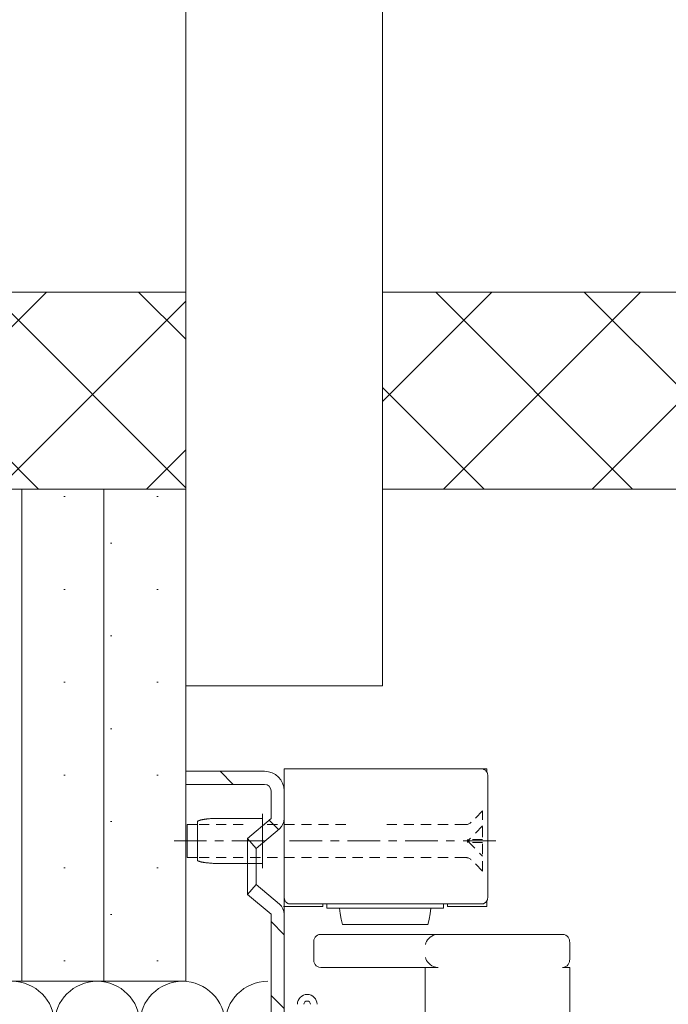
# Model space of a CAD drawing. Header units: metres. Extents: x -0.29 to 8.94, y -1.97 to 1.73.
# Tile 38 of 43: x 7.87 to 7.97, y 0.56 to 0.71. Entities that reach past the tile are written whole.
import ezdxf

# ---------------------------------------------------------------- set-up
doc = ezdxf.new("R2010")
doc.units = ezdxf.units.M
doc.header["$MEASUREMENT"] = 0
doc.linetypes.add('Wipeout_Contour', pattern=[1, 0, -1])
for name, color, linetype in [('152 - Bemaßung_ Beschriftung.Ausbau', 7, 'Continuous'), ('605 - Struktur.Wand Innen', 7, 'Continuous'), ('653 - Abdeckung.TB Verkofferung', 7, 'Continuous'), ('Neubau_301 - Elemente.Linie', 7, 'Continuous'), ('Neubau_302 - Elemente.Schraffur', 7, 'Continuous'), ('Neubau_605 - Struktur.Wand Innen', 7, 'Continuous'), ('Neubau_606 - Struktur.Wand Innen Ausbau', 7, 'Continuous'), ('Neubau_653 - Abdeckung.TB Verkofferung', 7, 'Continuous')]:
    doc.layers.add(name, color=color, linetype=linetype)
doc.styles.add('ERSTELLTER_STIL_1', font='txt')
doc.dimstyles.new('ERSTELLTER_STIL__4', dxfattribs={"dimtxt": 0.04, "dimasz": 0.02128, "dimexe": 0.18, "dimexo": 0.0625, "dimgap": 0, "dimtad": 1, "dimzin": 0, "dimdsep": 46, "dimtxsty": 'ERSTELLTER_STIL_1', "dimblk": 'ARROWHEAD_2', "dimblk1": 'ARROWHEAD_2', "dimblk2": 'ARROWHEAD_2', "dimcen": 0.09, "dimse1": 1, "dimse2": 1, "dimclrd": 7, "dimclre": 7, "dimclrt": 7, "dimazin": 0, "dimtfac": 1, "dimtdec": 4, "dimtmove": 0, "dimatfit": 3, "dimfxl": 1, "dimtolj": 1, "dimtzin": 0, "dimarcsym": 0})
doc.dimstyles.new('ERSTELLTER_STIL__8', dxfattribs={"dimtxt": 0.18, "dimasz": 0.014592, "dimexe": 0.18, "dimexo": 0.0625, "dimgap": 0, "dimtad": 0, "dimtih": 1, "dimtoh": 1, "dimdec": 4, "dimzin": 0, "dimdsep": 46, "dimcen": 0.09, "dimadec": 0, "dimazin": 0, "dimtfac": 1, "dimtdec": 4, "dimtmove": 0, "dimatfit": 3, "dimldrblk": 'ARROWHEAD_11', "dimfxl": 1, "dimtolj": 1, "dimtzin": 0, "dimarcsym": 0})
pattern_1 = [(45, (-25.110362, 1.650449), (-0.0070710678, 0.0070710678), [0, -0.01])]
pattern_2 = [(45, (-25.110362, 1.650449), (-0.0113137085, 0.0113137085), []), (135, (-25.110362, 1.650449), (0.0113137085, 0.0113137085), [])]

# ---------------------------------------------------------------- blocks, each defined once
blk = doc.blocks.new('*X60', base_point=(-25.11036, 1.65045))
at = {"layer": 'Neubau_606 - Struktur.Wand Innen Ausbau', "color": 7, "linetype": 'Continuous', "lineweight": 5}
for p, q in [((7.73163, 0.55895), (7.73813, 0.53295)), ((7.74463, 0.55895), (7.73813, 0.53295)), ((7.74463, 0.55895), (7.75113, 0.53295)), ((7.75763, 0.55895), (7.75113, 0.53295)), ((7.75763, 0.55895), (7.76413, 0.53295)), ((7.77063, 0.55895), (7.76413, 0.53295)), ((7.77063, 0.55895), (7.77713, 0.53295)), ((7.78363, 0.55895), (7.77713, 0.53295)), ((7.78363, 0.55895), (7.79013, 0.53295)), ((7.79663, 0.55895), (7.79013, 0.53295)), ((7.79663, 0.55895), (7.80313, 0.53295)), ((7.80963, 0.55895), (7.80313, 0.53295)), ((7.80963, 0.55895), (7.81613, 0.53295)), ((7.82263, 0.55895), (7.81613, 0.53295)), ((7.82263, 0.55895), (7.82913, 0.53295)), ((7.83563, 0.55895), (7.83144, 0.54221)), ((7.83563, 0.55895), (7.83925, 0.54445)), ((7.84863, 0.55895), (7.847, 0.55245)), ((7.84863, 0.55895), (7.85025, 0.55245)), ((7.86163, 0.55895), (7.86, 0.55245)), ((7.86163, 0.55895), (7.86325, 0.55245)), ((7.87463, 0.55895), (7.873, 0.55245)), ((7.87463, 0.55895), (7.87625, 0.55245)), ((7.88763, 0.55895), (7.886, 0.55245)), ((7.88763, 0.55895), (7.88925, 0.55245)), ((7.90063, 0.55895), (7.899, 0.55245)), ((7.90063, 0.55895), (7.90225, 0.55245)), ((7.83113, 0.54095), (7.82913, 0.53295))]:
    blk.add_line(p, q, dxfattribs=at)
for centre, start, end in [((7.73813, 0.55895), 90, 180), ((7.73813, 0.55895), 0, 90), ((7.75113, 0.55895), 90, 180), ((7.75113, 0.55895), 0, 90), ((7.76413, 0.55895), 90, 180), ((7.76413, 0.55895), 0, 90), ((7.77713, 0.55895), 90, 180), ((7.77713, 0.55895), 0, 90), ((7.79013, 0.55895), 90, 180), ((7.79013, 0.55895), 0, 90), ((7.80313, 0.55895), 90, 180), ((7.80313, 0.55895), 0, 90), ((7.81613, 0.55895), 90, 180), ((7.81613, 0.55895), 0, 90), ((7.82913, 0.55895), 90, 180), ((7.82913, 0.55895), 0, 90), ((7.84213, 0.55895), 90, 180), ((7.84213, 0.55895), 0, 90), ((7.85513, 0.55895), 90, 180), ((7.85513, 0.55895), 0, 90), ((7.86813, 0.55895), 90, 180), ((7.86813, 0.55895), 0, 90), ((7.88113, 0.55895), 90, 180), ((7.88113, 0.55895), 0, 90), ((7.89413, 0.55895), 90, 180), ((7.89413, 0.55895), 0, 90), ((7.90713, 0.55895), 90, 180), ((7.73163, 0.53295), 270, 0), ((7.74463, 0.53295), 180, 270), ((7.74463, 0.53295), 270, 0), ((7.75763, 0.53295), 180, 270), ((7.75763, 0.53295), 270, 0), ((7.77063, 0.53295), 180, 270), ((7.77063, 0.53295), 270, 0), ((7.78363, 0.53295), 180, 270), ((7.78363, 0.53295), 270, 0), ((7.79663, 0.53295), 180, 270), ((7.79663, 0.53295), 270, 0), ((7.80963, 0.53295), 180, 270), ((7.80963, 0.53295), 270, 0), ((7.82263, 0.53295), 180, 270), ((7.82263, 0.53295), 270, 0)]:
    blk.add_arc(centre, 0.0065, start, end, dxfattribs=at)
blk = doc.blocks.new('*D63', base_point=(-25.11036, 1.65045))
at = {"layer": '152 - Bemaßung_ Beschriftung.Ausbau', "color": 7, "linetype": 'Continuous', "lineweight": 5}
for p, q in [((8.60563, 0.60553), (8.63363, 0.58937)), ((8.64063, 0.59745), (8.59863, 0.59745)), ((8.61963, 0.52445), (8.61963, 0.59745)), ((8.60563, 0.53253), (8.63363, 0.51637)), ((8.64063, 0.52445), (8.59863, 0.52445)), ((8.61963, -1.56955), (8.61963, 0.52445))]:
    blk.add_line(p, q, dxfattribs=at)
at = {"layer": '152 - Bemaßung_ Beschriftung.Ausbau', "color": 7, "lineweight": 5, "insert": (8.61208, 0.53575), "char_height": 0.04, "attachment_point": 7, "rotation": 90, "style": 'ERSTELLTER_STIL_1'}
blk.add_mtext('\\A1;{\\pql;\\fArial|b0|i0|c0|p38;7\\fArial|b0|i0|c0|p38;\\A1{\\H.66x;\\S3^  ;}}', dxfattribs=at)
blk = doc.blocks.new('ARROWHEAD_2')
at = {"color": 0, "linetype": 'Continuous', "lineweight": 0}
for p, q in [((-0.3781, -0.655), (0.3781, 0.655)), ((0, 0), (-1, 0))]:
    blk.add_line(p, q, dxfattribs=at)
blk = doc.blocks.new('*D64', base_point=(-25.11036, 1.65045))
at = {"layer": '152 - Bemaßung_ Beschriftung.Ausbau', "color": 7, "linetype": 'Continuous', "lineweight": 5}
for p, q in [((8.61963, 1.28045), (8.61963, 1.29414)), ((8.63363, 1.27237), (8.60563, 1.28853)), ((8.64063, 1.28045), (8.59863, 1.28045)), ((8.61963, 0.59745), (8.61963, 1.28045)), ((8.60563, 0.60553), (8.63363, 0.58937)), ((8.64063, 0.59745), (8.59863, 0.59745))]:
    blk.add_line(p, q, dxfattribs=at)
at = {"layer": '152 - Bemaßung_ Beschriftung.Ausbau', "color": 7, "lineweight": 5, "insert": (8.61229, 0.89858), "char_height": 0.04, "attachment_point": 7, "rotation": 90, "style": 'ERSTELLTER_STIL_1'}
blk.add_mtext('\\A1;{\\pql;\\fArial|b0|i0|c0|p38;68\\fArial|b0|i0|c0|p38;\\A1{\\H.66x;\\S3^  ;}}', dxfattribs=at)
blk = doc.blocks.new('*D65', base_point=(-25.11036, 1.65045))
at = {"layer": '152 - Bemaßung_ Beschriftung.Ausbau', "color": 7, "linetype": 'Continuous', "lineweight": 5}
for p, q in [((8.75563, 0.57353), (8.78363, 0.55737)), ((8.79063, 0.56545), (8.74863, 0.56545)), ((8.76963, -1.56955), (8.76963, 0.56545)), ((8.75563, -1.56147), (8.78363, -1.57763)), ((8.79063, -1.56955), (8.74863, -1.56955)), ((8.76963, -1.58324), (8.76963, -1.56955))]:
    blk.add_line(p, q, dxfattribs=at)
at = {"layer": '152 - Bemaßung_ Beschriftung.Ausbau', "color": 7, "lineweight": 5, "insert": (8.76939, -0.56528), "char_height": 0.04, "attachment_point": 7, "rotation": 90, "style": 'ERSTELLTER_STIL_1'}
blk.add_mtext('\\A1;{\\pql;\\fArial|b0|i0|c0|p38;2,13\\fArial|b0|i0|c0|p38;\\A1{\\H.66x;\\S5^  ;}}', dxfattribs=at)
blk = doc.blocks.new('*D66', base_point=(-25.11036, 1.65045))
at = {"layer": '152 - Bemaßung_ Beschriftung.Ausbau', "color": 7, "linetype": 'Continuous', "lineweight": 5}
for p, q in [((8.76963, 1.28045), (8.76963, 1.29414)), ((8.78363, 1.27237), (8.75563, 1.28853)), ((8.79063, 1.28045), (8.74863, 1.28045)), ((8.76963, 0.56545), (8.76963, 1.28045)), ((8.75563, 0.57353), (8.78363, 0.55737))]:
    blk.add_line(p, q, dxfattribs=at)
at = {"layer": '152 - Bemaßung_ Beschriftung.Ausbau', "color": 7, "lineweight": 5, "insert": (8.76206, 0.88258), "char_height": 0.04, "attachment_point": 7, "rotation": 90, "style": 'ERSTELLTER_STIL_1'}
blk.add_mtext('\\A1;{\\pql;\\fArial|b0|i0|c0|p38;71\\fArial|b0|i0|c0|p38;\\A1{\\H.66x;\\S5^  ;}}', dxfattribs=at)
blk = doc.blocks.new('*D68', base_point=(-25.11036, 1.65045))
at = {"layer": '152 - Bemaßung_ Beschriftung.Ausbau', "color": 7, "linetype": 'Continuous', "lineweight": 5}
for p, q in [((8.91963, 1.28045), (8.91963, 1.29414)), ((8.93363, 1.27237), (8.90563, 1.28853)), ((8.94063, 1.28045), (8.89863, 1.28045)), ((8.91963, -1.56955), (8.91963, 1.28045)), ((8.90563, -1.56147), (8.93363, -1.57763)), ((8.94063, -1.56955), (8.89863, -1.56955)), ((8.91963, -1.58324), (8.91963, -1.56955))]:
    blk.add_line(p, q, dxfattribs=at)
at = {"layer": '152 - Bemaßung_ Beschriftung.Ausbau', "color": 7, "lineweight": 5, "insert": (8.91163, -0.19776), "char_height": 0.04, "attachment_point": 7, "rotation": 90, "style": 'ERSTELLTER_STIL_1'}
blk.add_mtext('\\A1;{\\pql;\\fArial|b0|i0|c0|p38;2,85}', dxfattribs=at)
blk = doc.blocks.new('ARROWHEAD_11')
at = {"color": 0, "linetype": 'Continuous', "lineweight": 0}
blk.add_line((0, 0), (-1, 0), dxfattribs=at)
at = {"color": 0, "linetype": 'Continuous', "lineweight": 0, "const_width": 0.25, "flags": 128}
blk.add_lwpolyline([(-0.125, 0, 1), (0.125, 0, 1)], format="xyb", close=True, dxfattribs=at)

msp = doc.modelspace()

# ---------------------------------------------------------------- hatches: boundary and pattern name
at = {"layer": 'Neubau_302 - Elemente.Schraffur', "linetype": 'Continuous', "lineweight": 5}
h = msp.add_hatch(dxfattribs=at)
h.set_pattern_fill('ANSI31_0003', style=0, pattern_type=2)
h.set_pattern_definition([(135, (7.23392, -1.4531394), (0.00561266, 0.00561266), [])])
h.paths.add_polyline_path([(7.89463, 0.59745), (7.89463, 0.59545), (7.90663, 0.59545, -0.414214), (7.90763, 0.59445), (7.90763, 0.59023), (7.90405, 0.58723), (7.90534, 0.5857), (7.90891, 0.5887, 0.221695), (7.90963, 0.59023), (7.90963, 0.59445, 0.414214), (7.90663, 0.59745)])
h = msp.add_hatch(dxfattribs=at)
h.set_pattern_fill('ANSI31_0003', style=0, pattern_type=2)
h.set_pattern_definition([(135, (0.861419, -0.932954), (0.00561266, 0.00561266), [])])
h.paths.add_polyline_path([(7.72963, 0.52645, 0.414214), (7.73163, 0.52445), (7.84063, 0.52445, 0.414214), (7.84363, 0.52745), (7.84363, 0.52895, 0.5421), (7.83941, 0.53169), (7.83453, 0.52953, -0.5421), (7.83313, 0.53045), (7.83313, 0.54145, -0.414214), (7.83413, 0.54245), (7.84063, 0.54245, 0.414214), (7.84363, 0.54545), (7.84363, 0.54945, -0.414214), (7.84463, 0.55045), (7.90197, 0.55045, -0.198912), (7.90268, 0.55016), (7.90451, 0.54833, 0.198912), (7.90663, 0.54745, 0.414214), (7.90963, 0.55045), (7.90963, 0.57567, 0.221695), (7.90891, 0.5772), (7.90534, 0.5802), (7.90405, 0.57867), (7.90763, 0.57567), (7.90763, 0.55045, -0.668179), (7.90592, 0.54974), (7.90409, 0.55157, 0.198912), (7.90197, 0.55245), (7.84463, 0.55245, 0.414214), (7.84163, 0.54945), (7.84163, 0.54545, -0.414214), (7.84063, 0.54445), (7.83413, 0.54445, 0.414214), (7.83113, 0.54145), (7.83113, 0.53045, 0.5421), (7.83534, 0.5277), (7.84022, 0.52986, -0.5421), (7.84163, 0.52895), (7.84163, 0.52745, -0.414214), (7.84063, 0.52645), (7.73163, 0.52645), (7.73163, 0.57567), (7.7352, 0.57867), (7.73392, 0.5802), (7.73034, 0.5772, 0.221695), (7.72963, 0.57567)])
at = {"layer": 'Neubau_605 - Struktur.Wand Innen', "linetype": 'Continuous', "lineweight": 5}
h = msp.add_hatch(dxfattribs=at)
h.set_pattern_fill('Dämmung__hart_1_0003', color=1, style=0, pattern_type=2)
h.set_pattern_definition(pattern_2)
h.paths.add_polyline_path([(7.74463, 0.64045), (7.74463, 0.67045), (7.89463, 0.67045), (7.89463, 0.64045)])
at = {"layer": 'Neubau_606 - Struktur.Wand Innen Ausbau', "linetype": 'Continuous', "lineweight": 5}
h = msp.add_hatch(dxfattribs=at)
h.set_pattern_fill('Gips_0003', style=0, pattern_type=2)
h.set_pattern_definition(pattern_1)
h.paths.add_polyline_path([(7.88213, 0.56545), (7.86963, 0.56545), (7.86963, 0.64045), (7.88213, 0.64045)])
h = msp.add_hatch(dxfattribs=at)
h.set_pattern_fill('Gips_0003', style=0, pattern_type=2)
h.set_pattern_definition(pattern_1)
h.paths.add_polyline_path([(7.89463, 0.56545), (7.88213, 0.56545), (7.88213, 0.64045), (7.89463, 0.64045)])

# ---------------------------------------------------------------- linework, layer by layer
at = {"layer": '653 - Abdeckung.TB Verkofferung', "color": 7, "linetype": 'Continuous', "lineweight": 13, "flags": 128}
msp.add_lwpolyline([(7.74463, 0.64045), (7.89463, 0.64045)], dxfattribs=at)
at = {"layer": 'Neubau_301 - Elemente.Linie', "color": 1, "linetype": 'Continuous', "lineweight": 5}
for p, q in [((7.86963, 0.56545), (7.86963, 0.64045)), ((7.88213, 0.56545), (7.88213, 0.64045)), ((7.88213, 0.56545), (7.88213, 0.64045)), ((7.89463, 0.56545), (7.89463, 0.64045)), ((7.89463, 0.59545), (7.89463, 0.59745)), ((7.89463, 0.59745), (7.90663, 0.59745)), ((7.90963, 0.59683), (7.90963, 0.59783)), ((7.90663, 0.59545), (7.89463, 0.59545)), ((7.90763, 0.59445), (7.90763, 0.59023)), ((7.90963, 0.59445), (7.90963, 0.59023)), ((7.90763, 0.59023), (7.90405, 0.58723)), ((7.90963, 0.59023), (7.90963, 0.57567)), ((7.90891, 0.5887), (7.90534, 0.5857)), ((7.90534, 0.5857), (7.90405, 0.58723)), ((7.90405, 0.58723), (7.90405, 0.57867)), ((7.90534, 0.5857), (7.90534, 0.5802)), ((7.90534, 0.5802), (7.90405, 0.57867)), ((7.90891, 0.5772), (7.90534, 0.5802)), ((7.90763, 0.57567), (7.90405, 0.57867)), ((7.90763, 0.57567), (7.90763, 0.55035)), ((7.90963, 0.57567), (7.90963, 0.55045)), ((7.86963, 0.56545), (7.76963, 0.56545)), ((7.88213, 0.56545), (7.86963, 0.56545)), ((7.89463, 0.56545), (7.88213, 0.56545))]:
    msp.add_line(p, q, dxfattribs=at)
for points in [[(7.90963, 0.59783), (7.9405, 0.59783)], [(7.93963, 0.59783), (7.9397, 0.59783), (7.9398, 0.59781), (7.93988, 0.59781), (7.93998, 0.59778), (7.94005, 0.59773), (7.94013, 0.59771), (7.9402, 0.59766), (7.94028, 0.59761), (7.94033, 0.59753), (7.9404, 0.59748), (7.94045, 0.59741), (7.9405, 0.59733), (7.94053, 0.59726), (7.94058, 0.59718), (7.9406, 0.59708), (7.9406, 0.59701), (7.94063, 0.59691), (7.94063, 0.59683)], [(7.9405, 0.59783), (7.9405, 0.59731)], [(7.90963, 0.57823), (7.90963, 0.59683)], [(7.94063, 0.59683), (7.94063, 0.57823)], [(7.93985, 0.59143), (7.93875, 0.59033)], [(7.93985, 0.59003), (7.93985, 0.59143)], [(7.9063, 0.59028), (7.90003, 0.59028), (7.89985, 0.59028), (7.8997, 0.59028), (7.89955, 0.59028), (7.8994, 0.59028), (7.89925, 0.59028), (7.8991, 0.59026), (7.89895, 0.59026), (7.8988, 0.59026), (7.89865, 0.59023), (7.8985, 0.59023), (7.89838, 0.59023), (7.89823, 0.59021), (7.8981, 0.59021), (7.89803, 0.59018), (7.89798, 0.59018), (7.8979, 0.59018), (7.89785, 0.59018), (7.89778, 0.59016), (7.89773, 0.59016), (7.89768, 0.59016), (7.8976, 0.59013), (7.89755, 0.59013), (7.8975, 0.59013), (7.89745, 0.59011), (7.8974, 0.59011), (7.89735, 0.59011), (7.8973, 0.59008), (7.89725, 0.59008), (7.8972, 0.59008), (7.89715, 0.59006), (7.8971, 0.59006), (7.89705, 0.59006), (7.897, 0.59003), (7.89698, 0.59003), (7.89693, 0.59003), (7.89688, 0.59001), (7.89685, 0.59001), (7.8968, 0.58998), (7.89678, 0.58998), (7.89675, 0.58996), (7.8967, 0.58996), (7.89668, 0.58996), (7.89665, 0.58993), (7.89663, 0.58993), (7.8966, 0.58991), (7.89658, 0.58991), (7.89655, 0.58988), (7.89653, 0.58988), (7.8965, 0.58988), (7.89648, 0.58986), (7.89645, 0.58983), (7.89643, 0.58981), (7.8964, 0.58978), (7.8964, 0.58976), (7.8964, 0.58973)], [(7.8964, 0.58393), (7.8964, 0.58973)], [(7.9063, 0.58268), (7.9063, 0.59098)], [(7.93813, 0.58971), (7.93805, 0.58963), (7.93795, 0.58956), (7.93785, 0.58951), (7.93775, 0.58946), (7.93765, 0.58941), (7.93755, 0.58936), (7.93743, 0.58933), (7.93733, 0.58933), (7.9372, 0.58933)], [(7.8964, 0.58933), (7.89485, 0.58933)], [(7.89485, 0.58433), (7.89485, 0.58933)], [(7.8982, 0.58933), (7.89665, 0.58933)], [(7.9008, 0.58933), (7.89925, 0.58933)], [(7.9034, 0.58933), (7.90185, 0.58933)], [(7.9086, 0.58933), (7.90705, 0.58933)], [(7.9112, 0.58933), (7.90965, 0.58933)], [(7.9138, 0.58933), (7.91225, 0.58933)], [(7.9164, 0.58933), (7.91485, 0.58933)], [(7.919, 0.58933), (7.91745, 0.58933)], [(7.9268, 0.58933), (7.92525, 0.58933)], [(7.9294, 0.58933), (7.92785, 0.58933)], [(7.932, 0.58933), (7.93045, 0.58933)], [(7.9346, 0.58933), (7.93305, 0.58933)], [(7.9372, 0.58933), (7.93565, 0.58933)], [(7.93985, 0.58913), (7.93875, 0.58803)], [(7.93985, 0.58743), (7.93985, 0.58898)], [(7.89285, 0.58683), (7.8978, 0.58683)], [(7.89908, 0.58683), (7.90038, 0.58683)], [(7.90165, 0.58683), (7.9066, 0.58683)], [(7.91045, 0.58683), (7.9154, 0.58683)], [(7.9167, 0.58683), (7.91798, 0.58683)], [(7.91928, 0.58683), (7.92423, 0.58683)], [(7.9255, 0.58683), (7.9268, 0.58683)], [(7.92808, 0.58683), (7.93303, 0.58683)], [(7.93433, 0.58683), (7.9356, 0.58683)], [(7.93688, 0.58683), (7.94185, 0.58683)], [(7.938, 0.58728), (7.93755, 0.58683)], [(7.93755, 0.58708), (7.93755, 0.58658)], [(7.93755, 0.58683), (7.93865, 0.58573)], [(7.9378, 0.58658), (7.9378, 0.58708)], [(7.93985, 0.58708), (7.9383, 0.58708)], [(7.93985, 0.58658), (7.9383, 0.58658)], [(7.93985, 0.58483), (7.93985, 0.58638)], [(7.8964, 0.58433), (7.89485, 0.58433)], [(7.8981, 0.58348), (7.89803, 0.58348), (7.89798, 0.58348), (7.8979, 0.58348), (7.89785, 0.58351), (7.89778, 0.58351), (7.89773, 0.58351), (7.89768, 0.58351), (7.8976, 0.58353), (7.89755, 0.58353), (7.8975, 0.58353), (7.89745, 0.58356), (7.8974, 0.58356), (7.89735, 0.58356), (7.8973, 0.58358), (7.89725, 0.58358), (7.8972, 0.58358), (7.89715, 0.58361), (7.8971, 0.58361), (7.89705, 0.58361), (7.897, 0.58363), (7.89698, 0.58363), (7.89693, 0.58366), (7.89688, 0.58366), (7.89685, 0.58366), (7.8968, 0.58368), (7.89678, 0.58368), (7.89675, 0.58371), (7.8967, 0.58371), (7.89668, 0.58373), (7.89665, 0.58373), (7.89663, 0.58373), (7.8966, 0.58376), (7.89658, 0.58376), (7.89655, 0.58378), (7.89653, 0.58378), (7.8965, 0.58381), (7.89648, 0.58381), (7.89648, 0.58383), (7.89645, 0.58383), (7.89643, 0.58386), (7.8964, 0.58388), (7.8964, 0.58391), (7.8964, 0.58393)], [(7.8982, 0.58433), (7.89665, 0.58433)], [(7.9008, 0.58433), (7.89925, 0.58433)], [(7.9034, 0.58433), (7.90185, 0.58433)], [(7.906, 0.58433), (7.90445, 0.58433)], [(7.9086, 0.58433), (7.90705, 0.58433)], [(7.9112, 0.58433), (7.90965, 0.58433)], [(7.9138, 0.58433), (7.91225, 0.58433)], [(7.9164, 0.58433), (7.91485, 0.58433)], [(7.919, 0.58433), (7.91745, 0.58433)], [(7.9216, 0.58433), (7.92005, 0.58433)], [(7.9242, 0.58433), (7.92265, 0.58433)], [(7.9268, 0.58433), (7.92525, 0.58433)], [(7.9294, 0.58433), (7.92785, 0.58433)], [(7.932, 0.58433), (7.93045, 0.58433)], [(7.9346, 0.58433), (7.93305, 0.58433)], [(7.9372, 0.58433), (7.93565, 0.58433)], [(7.9372, 0.58433), (7.93733, 0.58433), (7.93743, 0.58431), (7.93753, 0.58428), (7.93765, 0.58426), (7.93775, 0.58421), (7.93785, 0.58416), (7.93795, 0.58411), (7.93803, 0.58403), (7.93813, 0.58396)], [(7.9394, 0.58498), (7.93985, 0.58453)], [(7.93985, 0.58223), (7.93985, 0.58378)], [(7.89823, 0.58346), (7.8981, 0.58348)], [(7.89838, 0.58346), (7.89823, 0.58346)], [(7.8985, 0.58343), (7.89838, 0.58346)], [(7.89865, 0.58343), (7.8985, 0.58343)], [(7.8988, 0.58341), (7.89865, 0.58343)], [(7.89895, 0.58341), (7.8988, 0.58341)], [(7.8991, 0.58341), (7.89895, 0.58341)], [(7.89925, 0.58341), (7.8991, 0.58341)], [(7.8994, 0.58338), (7.89925, 0.58341)], [(7.89955, 0.58338), (7.8994, 0.58338)], [(7.8997, 0.58338), (7.89955, 0.58338)], [(7.89985, 0.58338), (7.8997, 0.58338)], [(7.90003, 0.58338), (7.89985, 0.58338)], [(7.90003, 0.58338), (7.9063, 0.58338)], [(7.93985, 0.58223), (7.93875, 0.58333)], [(7.91063, 0.57723), (7.91055, 0.57723), (7.91045, 0.57726), (7.91038, 0.57726), (7.91028, 0.57728), (7.9102, 0.57733), (7.91013, 0.57736), (7.91005, 0.57741), (7.90998, 0.57746), (7.90993, 0.57753), (7.90985, 0.57758), (7.9098, 0.57766), (7.90975, 0.57773), (7.90973, 0.57781), (7.90968, 0.57788), (7.90965, 0.57798), (7.90965, 0.57806), (7.90963, 0.57816), (7.90963, 0.57823)], [(7.94063, 0.57823), (7.94063, 0.57816), (7.9406, 0.57806), (7.9406, 0.57798), (7.94058, 0.57788), (7.94053, 0.57781), (7.9405, 0.57773), (7.94045, 0.57766), (7.9404, 0.57758), (7.94033, 0.57753), (7.94028, 0.57746), (7.9402, 0.57741), (7.94013, 0.57736), (7.94005, 0.57733), (7.93998, 0.57728), (7.93988, 0.57726), (7.9398, 0.57726), (7.9397, 0.57723), (7.93963, 0.57723)], [(7.9405, 0.57776), (7.9405, 0.57683)], [(7.9155, 0.57683), (7.9095, 0.57683)], [(7.93963, 0.57723), (7.91063, 0.57723)], [(7.9155, 0.57723), (7.9155, 0.57683)], [(7.91613, 0.57723), (7.91613, 0.57658)], [(7.91613, 0.57658), (7.93388, 0.57658)], [(7.9185, 0.57411), (7.9183, 0.57493), (7.91813, 0.57576), (7.91803, 0.57658)], [(7.93198, 0.57658), (7.93188, 0.57573), (7.9317, 0.57491), (7.9315, 0.57408)], [(7.93388, 0.57723), (7.93388, 0.57658)], [(7.9345, 0.57683), (7.9345, 0.57723)], [(7.9405, 0.57683), (7.9345, 0.57683)], [(7.9315, 0.57411), (7.9185, 0.57411)], [(7.9152, 0.57258), (7.91493, 0.57256), (7.9147, 0.57246), (7.9145, 0.57233), (7.91435, 0.57216), (7.91423, 0.57196), (7.91415, 0.57176), (7.91413, 0.57153), (7.91413, 0.57141)], [(7.95203, 0.57258), (7.9152, 0.57258)], [(7.93115, 0.57108), (7.93123, 0.57131), (7.93133, 0.57153), (7.93148, 0.57176), (7.93165, 0.57196), (7.93185, 0.57216), (7.9321, 0.57233), (7.9324, 0.57246), (7.93273, 0.57256), (7.9331, 0.57258)], [(7.95203, 0.57258), (7.9523, 0.57256), (7.95253, 0.57246), (7.95273, 0.57233), (7.95288, 0.57216), (7.953, 0.57196), (7.95308, 0.57176), (7.9531, 0.57153), (7.95313, 0.57141)], [(7.91413, 0.57141), (7.91413, 0.56908)], [(7.95313, 0.57141), (7.95313, 0.56876)], [(7.91415, 0.56908), (7.91413, 0.56886), (7.91413, 0.56876)], [(7.91413, 0.56876), (7.91413, 0.56863), (7.91415, 0.56841), (7.91423, 0.56821), (7.91435, 0.56801), (7.9145, 0.56783), (7.9147, 0.56771), (7.91493, 0.56761), (7.9152, 0.56758)], [(7.93185, 0.56801), (7.93165, 0.56821), (7.93148, 0.56841), (7.93133, 0.56863), (7.93123, 0.56886), (7.93115, 0.56908)], [(7.95313, 0.56876), (7.9531, 0.56863), (7.95308, 0.56841), (7.953, 0.56821), (7.95288, 0.56801)], [(7.9152, 0.56758), (7.9331, 0.56758)], [(7.93113, 0.56758), (7.93113, 0.55518)], [(7.9331, 0.56758), (7.93273, 0.56761), (7.9324, 0.56771), (7.9321, 0.56783), (7.93185, 0.56801)], [(7.9523, 0.56761), (7.95203, 0.56758)], [(7.95203, 0.56758), (7.95313, 0.56758)], [(7.95288, 0.56801), (7.95273, 0.56783), (7.95253, 0.56771), (7.9523, 0.56761)], [(7.95313, 0.56758), (7.95313, 0.55521)]]:
    msp.add_lwpolyline(points, dxfattribs=at)
for centre, radius, start, end in [((7.90663, 0.59445), 0.003, 0, 90), ((7.90663, 0.59445), 0.001, 0, 90), ((7.90763, 0.59023), 0.002, 310, 0), ((7.90763, 0.57567), 0.002, 0, 50), ((7.91313, 0.56195), 0.0015, 0, 180), ((7.91313, 0.56195), 0.0005, 0, 180)]:
    msp.add_arc(centre, radius, start, end, dxfattribs=at)
at = {"layer": 'Neubau_653 - Abdeckung.TB Verkofferung', "color": 1, "linetype": 'Continuous', "lineweight": 13, "flags": 128}
msp.add_lwpolyline([(7.74463, 0.67045), (7.89463, 0.67045), (7.89463, 0.64045), (7.74463, 0.64045)], close=True, dxfattribs=at)

# ---------------------------------------------------------------- block references
at = {"layer": 'Neubau_606 - Struktur.Wand Innen Ausbau', "color": 7, "linetype": 'Continuous', "lineweight": 5}
msp.add_blockref('*X60', (-25.11036, 1.65045), dxfattribs=at)

# ---------------------------------------------------------------- dimensions: what is measured, and where the dimension line sits
at = {"layer": '152 - Bemaßung_ Beschriftung.Ausbau', "color": 7, "linetype": 'Continuous', "lineweight": 5}
dim = msp.add_linear_dim(base=(8.7696269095, 0.5654485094), p1=(7.9696269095, -1.5695514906), p2=(7.8696269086, 0.5654485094), angle=90, dimstyle='ERSTELLTER_STIL__4', dxfattribs=at)
dim.commit()
dim.dimension.update_dxf_attribs({"geometry": '*D65', "text_midpoint": (8.7416269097, -0.4593032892), "dimtype": 160, "text_rotation": 90})

# ---------------------------------------------------------------- leaders
at = {"layer": '152 - Bemaßung_ Beschriftung.Ausbau', "color": 7, "linetype": 'Continuous', "lineweight": 9, "annotation_type": 0, "has_hookline": 1, "hookline_direction": 0, "text_width": 0.54252}
msp.add_leader([(7.81977, 0.59059), (7.99928, 0.40284), (8.04845, 0.40284)], dimstyle='ERSTELLTER_STIL__8', dxfattribs=at)

# ---------------------------------------------------------------- wipeouts: each hides what was drawn before it
at = {"color": 254, "linetype": 'Wipeout_Contour', "lineweight": 0, "ltscale": 32.710006}
msp.add_wipeout([(7.92463, 0.67045), (8.34463, 0.67045), (8.34463, 0.64045), (7.92463, 0.64045)], dxfattribs=at).dxf.layer = '605 - Struktur.Wand Innen'

# ---------------------------------------------------------------- next in the draw order: hatches: boundary and pattern name
at = {"layer": '605 - Struktur.Wand Innen', "linetype": 'Continuous', "lineweight": 5}
h = msp.add_hatch(dxfattribs=at)
h.set_pattern_fill('Dämmung__hart_1_0003', style=0, pattern_type=2)
h.set_pattern_definition(pattern_2)
h.paths.add_polyline_path([(7.92463, 0.67045), (8.34463, 0.67045), (8.34463, 0.64045), (7.92463, 0.64045)])

# ---------------------------------------------------------------- next in the draw order: linework, layer by layer
at = {"layer": '653 - Abdeckung.TB Verkofferung', "color": 7, "linetype": 'Continuous', "lineweight": 13, "flags": 128}
for points in [[(8.34463, 0.67045), (7.92463, 0.67045)], [(8.34463, 0.64045), (7.92463, 0.64045)]]:
    msp.add_lwpolyline(points, dxfattribs=at)
at = {"layer": 'Neubau_653 - Abdeckung.TB Verkofferung', "color": 1, "linetype": 'Continuous', "lineweight": 13, "flags": 128}
msp.add_lwpolyline([(7.89463, 0.79045), (7.92463, 0.79045), (7.92463, 0.61045), (7.89463, 0.61045)], close=True, dxfattribs=at)

# ---------------------------------------------------------------- next in the draw order: dimensions: what is measured, and where the dimension line sits
at = {"layer": '152 - Bemaßung_ Beschriftung.Ausbau', "color": 7, "linetype": 'Continuous', "lineweight": 5}
for base, p1, p2, picture, middle in [((8.7696269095, 1.2804485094), (7.8696269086, 0.5654485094), (7.8946269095, 1.2804485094), '*D66', (8.7416269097, 0.9670950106)), ((8.61963, 1.28045), (7.89463, 0.59745), (7.89463, 1.28045), '*D64', (8.59163, 0.9831)), ((8.91963, 1.28045), (7.96963, -1.56955), (7.89463, 1.28045), '*D68', (8.89163, -0.14581)), ((8.61963, 0.59745), (7.73163, 0.52445), (7.89463, 0.59745), '*D63', (8.59163, 0.60503))]:
    dim = msp.add_linear_dim(base=base, p1=p1, p2=p2, angle=90, dimstyle='ERSTELLTER_STIL__4', dxfattribs=at)
    dim.commit()
    dim.dimension.update_dxf_attribs({"geometry": picture, "text_midpoint": middle, "dimtype": 160, "text_rotation": 90})

doc.saveas('drawing.dxf')
